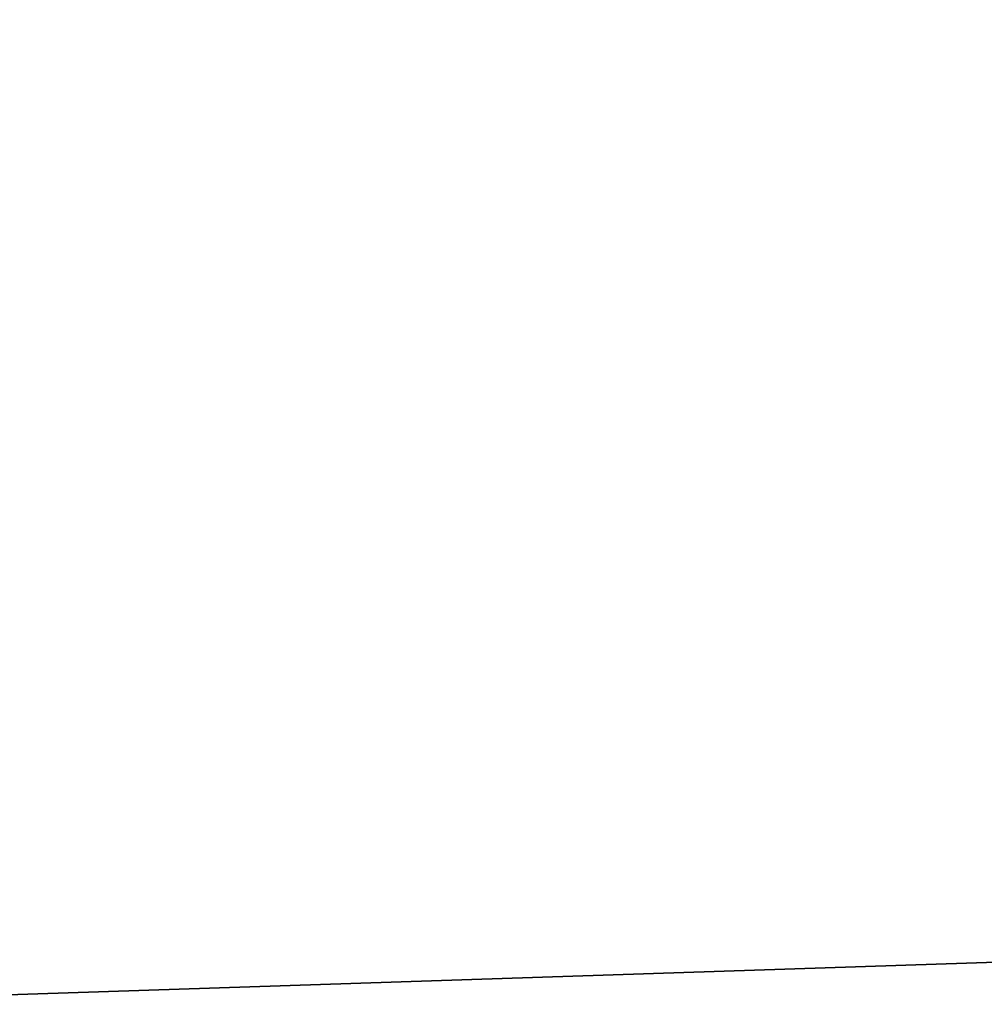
# Model space of a CAD drawing. Header units: inches. Extents: x -29.2 to 29.2, y -3.1 to 3.1.
# Tile 35 of 256: x -24.9711 to -24.8919, y -2.7952 to -2.7145. Entities that reach past the tile are written whole.
import ezdxf

# ---------------------------------------------------------------- set-up
doc = ezdxf.new("R2010")
doc.units = ezdxf.units.IN
doc.header["$MEASUREMENT"] = 0
doc.layers.add('AFURN-3-VPPT', color=4, linetype='Continuous', true_color=0x00ffff)

msp = doc.modelspace()

# ---------------------------------------------------------------- meshes
at = {"layer": 'AFURN-3-VPPT'}
mesh = msp.add_polyface(dxfattribs=at)
corners = [(-24.995193, -2.795246, 18.934035), (-24.995193, -2.795246, 18.934035), (-24.995193, -2.795246, 18.934035), (-20.33883, -2.640557, 18.934035), (-20.33883, -2.640557, 18.934035), (-20.33883, -2.640557, 18.934035), (-24.995193, -2.795246, 14.222993), (-24.995193, -2.795246, 14.222993), (-24.995193, -2.795246, 14.222993), (-20.33883, -2.640557, 14.222993), (-20.33883, -2.640557, 14.222993), (-20.33883, -2.640557, 14.222993), (-24.998507, -2.695515, 18.929543), (-24.998507, -2.695515, 18.929543), (-24.662689, -2.336619, 18.913897), (-24.662689, -2.336619, 18.913897), (-20.342144, -2.540826, 18.929543), (-20.342144, -2.540826, 18.929543), (-20.70104, -2.205008, 18.913897), (-20.70104, -2.205008, 18.913897), (-24.998507, -2.695515, 14.22638), (-24.998507, -2.695515, 14.22638), (-24.662689, -2.336619, 14.238177), (-24.662689, -2.336619, 14.238177), (-20.342144, -2.540826, 14.22638), (-20.342144, -2.540826, 14.22638), (-20.70104, -2.205008, 14.238177), (-20.70104, -2.205008, 14.238177), (-24.970583, -2.511003, 18.921283), (-24.970583, -2.511003, 18.921283), (-24.970583, -2.511003, 18.921283), (-20.382251, -2.358573, 18.921283), (-20.382251, -2.358573, 18.921283), (-20.382251, -2.358573, 18.921283), (-24.844982, -2.376746, 18.91543), (-24.844982, -2.376746, 18.91543), (-24.844982, -2.376746, 18.91543), (-20.516485, -2.232949, 18.91543), (-20.516485, -2.232949, 18.91543), (-20.516485, -2.232949, 18.91543), (-24.970579, -2.510993, 14.232609), (-24.970579, -2.510993, 14.232609), (-24.970579, -2.510993, 14.232609), (-20.382255, -2.358564, 14.232609), (-20.382255, -2.358564, 14.232609), (-20.382255, -2.358564, 14.232609), (-24.844974, -2.376742, 14.237021), (-24.844974, -2.376742, 14.237021), (-24.844974, -2.376742, 14.237021), (-20.516494, -2.232945, 14.237021), (-20.516494, -2.232945, 14.237021), (-20.516494, -2.232945, 14.237021)]
mesh.append_faces([[corners[k] for k in face] for face in [(0, 4, 16, 12), (20, 24, 9, 6), (14, 18, 27, 23), (17, 3, 10, 25), (5, 2, 7, 11), (1, 13, 21, 8), (23, 47, 34, 14), (46, 41, 28, 35), (40, 21, 13, 29), (18, 38, 49, 27), (37, 32, 43, 50), (31, 17, 25, 44), (16, 33, 30, 12), (33, 39, 36, 30), (39, 19, 15, 36), (20, 42, 45, 24), (42, 48, 51, 45), (48, 22, 26, 51)]])

doc.saveas('drawing.dxf')
